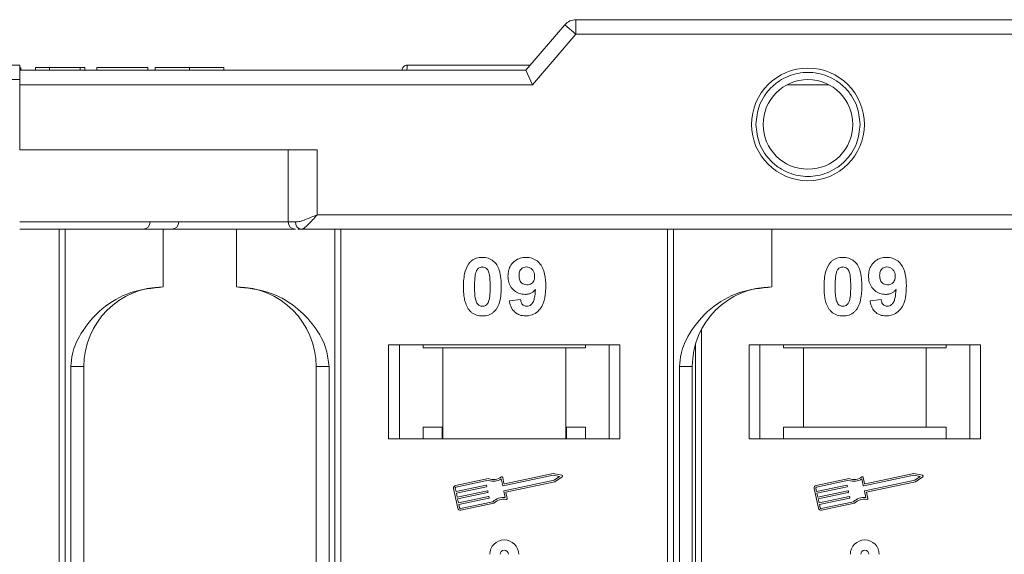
# Model space of a CAD drawing. Header units: millimetres. Extents: x 1678 to 3141, y 466 to 1499.
# Tile 23 of 81: x 2452 to 2520, y 804 to 841. Entities that reach past the tile are written whole.
import ezdxf

# ---------------------------------------------------------------- set-up
doc = ezdxf.new("R2010")
doc.units = ezdxf.units.MM

msp = doc.modelspace()

# ---------------------------------------------------------------- linework, layer by layer
at = {"color": 7, "linetype": 'Continuous', "lineweight": 15}
for p, q in [((2489.396, 840.885), (2486.695, 837.734)), ((2490.155, 840.234), (2489.396, 840.885)), ((2490.155, 840.234), (2490.155, 841.234)), ((2542.695, 841.234), (2490.155, 841.234)), ((2487.155, 836.734), (2490.155, 840.234)), ((2490.155, 840.234), (2542.695, 840.234)), ((2478.475, 838.084), (2478.475, 838.084)), ((2486.695, 837.734), (2451.695, 837.734)), ((2478.125, 837.734), (2451.695, 837.734)), ((2451.766, 837.734), (2451.766, 837.934)), ((2452.792, 837.734), (2452.792, 837.934)), ((2452.792, 837.934), (2453.753, 837.934)), ((2453.753, 837.934), (2453.753, 837.734)), ((2453.753, 837.934), (2455.868, 837.934)), ((2455.868, 837.934), (2455.868, 837.734)), ((2455.868, 837.934), (2456.189, 837.934)), ((2456.189, 837.934), (2456.189, 837.734)), ((2457.022, 837.934), (2460.548, 837.934)), ((2457.022, 837.734), (2457.022, 837.934)), ((2460.548, 837.934), (2460.548, 837.734)), ((2461.061, 837.934), (2461.061, 837.734)), ((2463.44, 837.734), (2463.44, 837.934)), ((2465.804, 837.734), (2465.804, 837.934)), ((2486.695, 837.734), (2487.155, 836.734)), ((2451.695, 837.084), (2436.267, 837.084)), ((2451.695, 836.734), (2451.695, 837.084)), ((2451.695, 832.234), (2451.695, 836.734)), ((2451.695, 836.734), (2487.155, 836.734)), ((2504.764, 836.734), (2507.626, 836.734)), ((2472.258, 832.234), (2451.695, 832.234)), ((2470.258, 832.234), (2470.258, 827.234)), ((2472.258, 827.734), (2472.258, 832.234)), ((2470.258, 827.234), (2451.695, 827.234)), ((2470.258, 827.234), (2470.768, 827.234)), ((2542.695, 827.734), (2472.258, 827.734)), ((2454.413, 826.734), (2454.413, 801.734)), ((2454.832, 801.734), (2454.832, 826.734)), ((2461.625, 822.734), (2461.625, 826.734)), ((2466.695, 826.734), (2466.695, 822.734)), ((2466.695, 826.734), (2470.753, 826.734)), ((2470.928, 826.734), (2471.14, 826.734)), ((2471.14, 826.734), (2542.695, 826.734)), ((2473.488, 826.734), (2473.488, 801.734)), ((2473.907, 801.734), (2473.907, 826.734)), ((2496.483, 826.734), (2496.483, 801.734)), ((2496.903, 801.734), (2496.903, 826.734)), ((2503.695, 822.734), (2503.695, 826.734)), ((2485.554, 821.778), (2486.324, 821.862)), ((2510.484, 821.778), (2511.253, 821.862)), ((2498.837, 801.734), (2498.837, 819.811)), ((2493.195, 818.734), (2477.195, 818.734)), ((2477.195, 818.734), (2477.195, 812.234)), ((2477.945, 812.234), (2477.945, 818.734)), ((2479.582, 818.534), (2479.582, 818.734)), ((2479.582, 818.534), (2480.945, 818.534)), ((2480.945, 818.534), (2480.945, 812.234)), ((2489.445, 818.534), (2480.945, 818.534)), ((2489.445, 812.234), (2489.445, 818.534)), ((2489.445, 818.534), (2490.809, 818.534)), ((2490.809, 818.734), (2490.809, 818.534)), ((2492.445, 818.734), (2492.445, 812.234)), ((2493.195, 812.234), (2493.195, 818.734)), ((2498.418, 818.782), (2498.418, 801.734)), ((2518.125, 818.734), (2502.125, 818.734)), ((2502.125, 818.734), (2502.125, 812.234)), ((2502.875, 812.234), (2502.875, 818.734)), ((2504.511, 818.534), (2504.511, 818.734)), ((2504.511, 818.534), (2505.875, 818.534)), ((2505.875, 818.534), (2505.875, 813.034)), ((2514.375, 818.534), (2505.875, 818.534)), ((2514.375, 813.034), (2514.375, 818.534)), ((2514.375, 818.534), (2515.738, 818.534)), ((2515.738, 818.734), (2515.738, 818.534)), ((2517.375, 818.734), (2517.375, 812.234)), ((2518.125, 812.234), (2518.125, 818.734)), ((2455.239, 817.234), (2455.239, 801.734)), ((2456.125, 817.234), (2455.239, 817.234)), ((2456.125, 801.734), (2456.125, 817.234)), ((2472.195, 817.234), (2473.081, 817.234)), ((2472.195, 817.234), (2472.195, 801.734)), ((2473.081, 801.734), (2473.081, 817.234)), ((2497.31, 817.234), (2497.31, 801.734)), ((2498.195, 817.234), (2497.31, 817.234)), ((2498.195, 801.734), (2498.195, 817.234)), ((2480.899, 813.034), (2479.582, 813.034)), ((2479.582, 813.034), (2479.582, 812.234)), ((2480.899, 812.234), (2480.899, 813.034)), ((2490.809, 813.034), (2489.492, 813.034)), ((2489.492, 813.034), (2489.492, 812.234)), ((2490.809, 812.234), (2490.809, 813.034)), ((2505.875, 813.034), (2504.511, 813.034)), ((2504.511, 813.034), (2504.511, 812.234)), ((2514.375, 813.034), (2505.875, 813.034)), ((2515.738, 813.034), (2514.375, 813.034)), ((2515.738, 812.234), (2515.738, 813.034)), ((2477.195, 812.234), (2493.195, 812.234)), ((2502.125, 812.234), (2518.125, 812.234)), ((2484.113, 809.487), (2481.835, 809.005)), ((2485.088, 809.003), (2484.994, 809.447)), ((2485.178, 809.142), (2485.091, 809.557)), ((2488.584, 809.711), (2485.123, 808.98)), ((2488.583, 809.831), (2485.213, 809.119)), ((2489.184, 809.713), (2488.583, 809.831)), ((2489.026, 809.624), (2488.584, 809.711)), ((2488.657, 809.366), (2489.026, 809.624)), ((2488.704, 809.256), (2489.206, 809.607)), ((2509.043, 809.487), (2506.764, 809.005)), ((2510.017, 809.003), (2509.923, 809.447)), ((2510.108, 809.142), (2510.02, 809.557)), ((2513.513, 809.711), (2510.052, 808.98)), ((2513.512, 809.831), (2510.143, 809.119)), ((2514.114, 809.713), (2513.512, 809.831)), ((2513.955, 809.624), (2513.513, 809.711)), ((2513.586, 809.366), (2513.955, 809.624)), ((2513.634, 809.256), (2514.136, 809.607)), ((2481.699, 808.797), (2481.99, 807.418)), ((2481.814, 808.821), (2481.862, 808.591)), ((2484.102, 809.364), (2481.859, 808.891)), ((2481.862, 808.591), (2483.945, 809.031)), ((2483.969, 808.916), (2481.887, 808.476)), ((2483.98, 809.008), (2483.992, 808.951)), ((2485.195, 808.635), (2488.657, 809.366)), ((2485.306, 808.538), (2488.704, 809.256)), ((2506.628, 808.797), (2506.92, 807.418)), ((2506.743, 808.821), (2506.792, 808.591)), ((2509.031, 809.364), (2506.789, 808.891)), ((2506.792, 808.591), (2508.874, 809.031)), ((2508.899, 808.916), (2506.816, 808.476)), ((2508.909, 809.008), (2508.921, 808.951)), ((2510.125, 808.635), (2513.586, 809.366)), ((2510.235, 808.538), (2513.634, 809.256)), ((2481.887, 808.476), (2481.947, 808.189)), ((2481.947, 808.189), (2484.03, 808.629)), ((2484.054, 808.514), (2481.972, 808.074)), ((2481.972, 808.074), (2482.032, 807.787)), ((2482.032, 807.787), (2484.115, 808.227)), ((2484.139, 808.112), (2482.057, 807.672)), ((2484.065, 808.606), (2484.077, 808.549)), ((2484.15, 808.204), (2484.162, 808.147)), ((2485.267, 808.156), (2485.173, 808.6)), ((2485.4, 808.094), (2485.306, 808.538)), ((2506.816, 808.476), (2506.877, 808.189)), ((2506.877, 808.189), (2508.959, 808.629)), ((2508.984, 808.514), (2506.901, 808.074)), ((2506.901, 808.074), (2506.962, 807.787)), ((2506.962, 807.787), (2509.044, 808.227)), ((2509.069, 808.112), (2506.986, 807.672)), ((2508.994, 808.606), (2509.006, 808.549)), ((2509.079, 808.204), (2509.091, 808.147)), ((2510.196, 808.156), (2510.102, 808.6)), ((2510.329, 808.094), (2510.235, 808.538)), ((2482.057, 807.672), (2482.105, 807.442)), ((2482.175, 807.397), (2484.417, 807.871)), ((2482.199, 807.282), (2484.477, 807.763)), ((2506.986, 807.672), (2507.035, 807.442)), ((2507.104, 807.397), (2509.347, 807.871)), ((2507.128, 807.282), (2509.407, 807.763))]:
    msp.add_line(p, q, dxfattribs=at)
for radius in [3.9, 3.1]:
    msp.add_circle((2506.195, 833.984), radius, dxfattribs=at)
for centre, radius, start, end in [((2490.155, 840.234), 1, 90, 139.39871), ((2478.475, 837.734), 0.35, 89.99809, 179.99959), ((2460.213, 827.234), 0.5, 270, 0), ((2462.196, 827.234), 0.5, 270, 0), ((2470.758, 827.234), 0.5, 180, 270), ((2471.215, 827.178), 0.451, 172.91865, 260.4798), ((2461.625, 817.234), 5.5, 90, 180), ((2466.695, 817.234), 5.5, 0, 90), ((2503.695, 817.234), 5.5, 90, 180), ((2484.467, 810.285), 0.99, 248.37041, 302.16635), ((2484.467, 810.285), 0.873, 246.11204, 307.44471), ((2485.033, 809.545), 0.0587, 11.9297, 127.44471), ((2489.173, 809.656), 0.0587, 304.95116, 78.90824), ((2509.396, 810.285), 0.99, 248.37041, 302.16635), ((2509.396, 810.285), 0.873, 246.11204, 307.44471), ((2509.963, 809.545), 0.0587, 11.9297, 127.44471), ((2514.102, 809.656), 0.0587, 304.95116, 78.90824), ((2481.871, 808.833), 0.176, 101.9297, 191.9297), ((2481.871, 808.833), 0.0587, 101.9297, 191.9297), ((2483.951, 809.002), 0.0294, 11.9297, 101.9297), ((2483.963, 808.945), 0.0294, 281.9297, 11.9297), ((2485.116, 809.009), 0.0294, 191.9297, 281.9297), ((2485.207, 809.148), 0.0294, 191.9297, 281.9297), ((2506.801, 808.833), 0.176, 101.9297, 191.9297), ((2506.801, 808.833), 0.0587, 101.9297, 191.9297), ((2508.88, 809.002), 0.0294, 11.9297, 101.9297), ((2508.893, 808.945), 0.0294, 281.9297, 11.9297), ((2510.046, 809.009), 0.0294, 191.9297, 281.9297), ((2510.137, 809.148), 0.0294, 191.9297, 281.9297), ((2484.036, 808.6), 0.0294, 11.9297, 101.9297), ((2484.048, 808.543), 0.0294, 281.9297, 11.9297), ((2484.121, 808.198), 0.0294, 11.9297, 101.9297), ((2484.133, 808.141), 0.0294, 281.9297, 11.9297), ((2485.123, 807.176), 0.99, 81.69305, 135.48899), ((2485.123, 807.176), 0.873, 76.41469, 137.74736), ((2485.201, 808.606), 0.0294, 101.9297, 191.9297), ((2485.342, 808.082), 0.0587, 256.41469, 11.9297), ((2508.965, 808.6), 0.0294, 11.9297, 101.9297), ((2508.978, 808.543), 0.0294, 281.9297, 11.9297), ((2509.05, 808.198), 0.0294, 11.9297, 101.9297), ((2509.063, 808.141), 0.0294, 281.9297, 11.9297), ((2510.053, 807.176), 0.99, 81.69305, 135.48899), ((2510.053, 807.176), 0.873, 76.41469, 137.74736), ((2510.131, 808.606), 0.0294, 101.9297, 191.9297), ((2510.272, 808.082), 0.0587, 256.41469, 11.9297), ((2482.163, 807.454), 0.176, 191.9297, 281.9297), ((2482.163, 807.454), 0.0587, 191.9297, 281.9297), ((2507.092, 807.454), 0.176, 191.9297, 281.9297), ((2507.092, 807.454), 0.0587, 191.9297, 281.9297), ((2485.195, 804.234), 1, 0, 180), ((2510.125, 804.234), 1, 0, 180), ((2485.195, 804.234), 0.285, 0, 180), ((2510.125, 804.234), 0.285, 0, 180)]:
    msp.add_arc(centre, radius, start, end, dxfattribs=at)
for points, knots in [([(2451.695, 838.084), (2450.374, 838.084), (2447.691, 838.084), (2443.669, 838.084), (2439.99, 838.084), (2436.72, 838.084), (2433.861, 838.084), (2431.167, 838.084), (2427.846, 838.084), (2425.02, 838.084), (2422.789, 838.084), (2421.298, 838.084), (2420.117, 838.084), (2419.337, 838.084), (2419.242, 838.084), (2419.195, 838.084)], [0, 0, 0, 0, 0.077646, 0.157699, 0.239994, 0.304338, 0.368672, 0.434385, 0.500088, 0.631328, 0.695673, 0.760006, 0.84231, 0.922361, 1, 1, 1, 1]), ([(2451.695, 837.084), (2451.695, 837.196), (2451.695, 837.421), (2451.695, 837.721), (2451.695, 837.947), (2451.695, 838.067), (2451.695, 838.079), (2451.695, 838.084)], [0, 0, 0, 0, 0.214694, 0.429388, 0.644082, 0.858775, 1, 1, 1, 1]), ([(2478.475, 838.084), (2478.475, 838.077), (2478.476, 838.064), (2478.475, 837.959), (2478.474, 837.847), (2478.468, 837.752), (2478.467, 837.734)], [0, 0, 0, 0, 0.316913, 0.576202, 0.920428, 1, 1, 1, 1]), ([(2486.995, 838.084), (2486.792, 838.084), (2485.308, 838.084), (2482.445, 838.084), (2479.785, 838.084), (2478.475, 838.084)], [0, 0, 0, 0, 0.074565, 0.54425, 1, 1, 1, 1]), ([(2463.44, 837.934), (2463.306, 837.934), (2462.902, 837.934), (2462.242, 837.934), (2461.621, 837.934), (2461.195, 837.934), (2461.07, 837.934), (2461.062, 837.934), (2461.061, 837.934)], [0, 0, 0, 0, 0.102171, 0.30922, 0.51365, 0.692275, 0.932413, 1, 1, 1, 1]), ([(2465.804, 837.934), (2465.801, 837.934), (2465.79, 837.934), (2465.649, 837.934), (2465.257, 837.934), (2464.683, 837.934), (2464.043, 837.934), (2463.622, 837.934), (2463.44, 837.934)], [0, 0, 0, 0, 0.101888, 0.307343, 0.492963, 0.678647, 0.860791, 1, 1, 1, 1]), ([(2502.595, 833.984), (2502.644, 834.437), (2502.718, 835.135), (2503.167, 835.975), (2503.632, 836.547), (2504.205, 837.015), (2505.044, 837.449), (2506.195, 837.671), (2507.347, 837.449), (2508.186, 837.015), (2508.759, 836.547), (2509.224, 835.975), (2509.672, 835.136), (2509.747, 834.437), (2509.795, 833.984)], [0, 0, 0, 0, 0.119721, 0.184837, 0.25, 0.315115, 0.380279, 0.5, 0.619721, 0.684837, 0.75, 0.815115, 0.880279, 1, 1, 1, 1]), ([(2509.795, 833.984), (2509.747, 833.531), (2509.672, 832.832), (2509.224, 831.993), (2508.759, 831.421), (2508.186, 830.953), (2507.347, 830.519), (2506.195, 830.297), (2505.044, 830.519), (2504.205, 830.953), (2503.632, 831.421), (2503.167, 831.993), (2502.718, 832.832), (2502.644, 833.531), (2502.595, 833.984)], [0, 0, 0, 0, 0.119721, 0.184837, 0.25, 0.315115, 0.380279, 0.5, 0.619721, 0.684837, 0.75, 0.815115, 0.880279, 1, 1, 1, 1]), ([(2472.258, 827.734), (2471.989, 827.618), (2471.571, 827.437), (2471.072, 827.265), (2470.862, 827.244), (2470.768, 827.234)], [0, 0, 0, 0, 0.498413, 0.772937, 1, 1, 1, 1]), ([(2472.258, 827.734), (2472.152, 827.611), (2471.941, 827.366), (2471.631, 827.037), (2471.352, 826.786), (2471.208, 826.751), (2471.14, 826.734)], [0, 0, 0, 0, 0.251519, 0.501784, 0.765632, 1, 1, 1, 1]), ([(2451.695, 826.734), (2453.037, 826.734), (2455.761, 826.734), (2459.844, 826.734), (2463.584, 826.734), (2466.892, 826.734), (2469.142, 826.734), (2470.305, 826.734), (2470.578, 826.734)], [0, 0, 0, 0, 0.199904, 0.406008, 0.617917, 0.783559, 0.949228, 1, 1, 1, 1]), ([(2482.375, 822.761), (2482.377, 822.895), (2482.382, 823.198), (2482.454, 823.727), (2482.595, 824.149), (2482.753, 824.356), (2482.771, 824.379)], [0, 0, 0, 0, 0.2367308, 0.5375555, 0.9496679, 1, 1, 1, 1]), ([(2482.771, 824.379), (2482.815, 824.429), (2482.905, 824.531), (2483.074, 824.647), (2483.263, 824.73), (2483.432, 824.768), (2483.573, 824.783), (2483.646, 824.784), (2483.683, 824.785)], [0, 0, 0, 0, 0.193776, 0.3936, 0.587864, 0.788908, 0.894169, 1, 1, 1, 1]), ([(2483.683, 824.785), (2483.818, 824.775), (2484.09, 824.755), (2484.442, 824.556), (2484.713, 824.263), (2484.965, 823.662), (2484.98, 823.139), (2484.99, 822.753)], [0, 0, 0, 0, 0.147566, 0.296688, 0.431278, 0.580404, 1, 1, 1, 1]), ([(2485.452, 823.481), (2485.459, 823.615), (2485.475, 823.885), (2485.642, 824.265), (2485.922, 824.561), (2486.293, 824.755), (2486.567, 824.775), (2486.71, 824.785)], [0, 0, 0, 0, 0.197927, 0.397728, 0.597413, 0.790584, 1, 1, 1, 1]), ([(2486.71, 824.785), (2486.845, 824.775), (2487.117, 824.753), (2487.477, 824.551), (2487.769, 824.246), (2488.008, 823.711), (2488.063, 823.202), (2488.067, 822.847), (2488.067, 822.788)], [0, 0, 0, 0, 0.148288, 0.297745, 0.443713, 0.607791, 0.934708, 1, 1, 1, 1]), ([(2507.304, 822.761), (2507.307, 822.895), (2507.312, 823.198), (2507.384, 823.727), (2507.524, 824.149), (2507.683, 824.356), (2507.7, 824.379)], [0, 0, 0, 0, 0.236731, 0.537555, 0.949668, 1, 1, 1, 1]), ([(2507.7, 824.379), (2507.745, 824.429), (2507.835, 824.531), (2508.004, 824.647), (2508.192, 824.73), (2508.361, 824.768), (2508.503, 824.783), (2508.576, 824.784), (2508.612, 824.785)], [0, 0, 0, 0, 0.193776, 0.3936, 0.587864, 0.788908, 0.894169, 1, 1, 1, 1]), ([(2508.612, 824.785), (2508.747, 824.775), (2509.019, 824.755), (2509.372, 824.556), (2509.643, 824.263), (2509.895, 823.662), (2509.909, 823.139), (2509.92, 822.753)], [0, 0, 0, 0, 0.147566, 0.296688, 0.431278, 0.580404, 1, 1, 1, 1]), ([(2510.381, 823.481), (2510.389, 823.615), (2510.404, 823.885), (2510.572, 824.265), (2510.851, 824.561), (2511.222, 824.755), (2511.497, 824.775), (2511.639, 824.785)], [0, 0, 0, 0, 0.197927, 0.397728, 0.597413, 0.790584, 1, 1, 1, 1]), ([(2511.639, 824.785), (2511.775, 824.775), (2512.046, 824.753), (2512.407, 824.551), (2512.698, 824.246), (2512.938, 823.711), (2512.992, 823.202), (2512.996, 822.847), (2512.997, 822.788)], [0, 0, 0, 0, 0.148288, 0.297745, 0.443713, 0.607791, 0.934708, 1, 1, 1, 1]), ([(2483.144, 822.761), (2483.145, 822.828), (2483.146, 822.961), (2483.151, 823.142), (2483.161, 823.303), (2483.176, 823.445), (2483.194, 823.587), (2483.218, 823.679), (2483.23, 823.726)], [0, 0, 0, 0, 0.2059417, 0.4119594, 0.558149, 0.7045024, 0.8518015, 1, 1, 1, 1]), ([(2483.23, 823.726), (2483.253, 823.795), (2483.291, 823.907), (2483.4, 824.033), (2483.523, 824.099), (2483.622, 824.116), (2483.676, 824.118), (2483.683, 824.119)], [0, 0, 0, 0, 0.334804, 0.542561, 0.750382, 0.970721, 1, 1, 1, 1]), ([(2483.683, 824.119), (2483.739, 824.113), (2483.842, 824.103), (2483.973, 824.027), (2484.086, 823.879), (2484.182, 823.604), (2484.216, 823.212), (2484.219, 822.912), (2484.221, 822.761)], [0, 0, 0, 0, 0.104614, 0.188814, 0.273512, 0.444127, 0.719481, 1, 1, 1, 1]), ([(2486.221, 823.52), (2486.225, 823.607), (2486.232, 823.745), (2486.306, 823.924), (2486.415, 824.031), (2486.558, 824.105), (2486.665, 824.114), (2486.725, 824.119)], [0, 0, 0, 0, 0.29132, 0.465539, 0.641632, 0.798664, 1, 1, 1, 1]), ([(2486.725, 824.119), (2486.793, 824.111), (2486.93, 824.097), (2487.104, 823.98), (2487.232, 823.822), (2487.29, 823.639), (2487.295, 823.519), (2487.298, 823.463)], [0, 0, 0, 0, 0.207955, 0.420406, 0.62732, 0.827707, 1, 1, 1, 1]), ([(2508.074, 822.761), (2508.074, 822.828), (2508.075, 822.961), (2508.081, 823.142), (2508.091, 823.303), (2508.105, 823.445), (2508.124, 823.587), (2508.147, 823.679), (2508.159, 823.726)], [0, 0, 0, 0, 0.205942, 0.411959, 0.558149, 0.704502, 0.851801, 1, 1, 1, 1]), ([(2508.159, 823.726), (2508.183, 823.795), (2508.221, 823.907), (2508.329, 824.033), (2508.453, 824.099), (2508.552, 824.116), (2508.606, 824.118), (2508.612, 824.119)], [0, 0, 0, 0, 0.334804, 0.542561, 0.750382, 0.970721, 1, 1, 1, 1]), ([(2508.612, 824.119), (2508.669, 824.113), (2508.771, 824.103), (2508.903, 824.027), (2509.016, 823.879), (2509.112, 823.604), (2509.146, 823.212), (2509.149, 822.912), (2509.15, 822.761)], [0, 0, 0, 0, 0.104614, 0.188814, 0.273512, 0.444127, 0.719481, 1, 1, 1, 1]), ([(2511.15, 823.52), (2511.155, 823.607), (2511.161, 823.745), (2511.236, 823.924), (2511.345, 824.031), (2511.488, 824.105), (2511.595, 824.114), (2511.654, 824.119)], [0, 0, 0, 0, 0.29132, 0.465539, 0.641632, 0.798664, 1, 1, 1, 1]), ([(2511.654, 824.119), (2511.722, 824.111), (2511.859, 824.097), (2512.033, 823.98), (2512.162, 823.822), (2512.219, 823.639), (2512.225, 823.519), (2512.227, 823.463)], [0, 0, 0, 0, 0.207955, 0.420406, 0.62732, 0.827707, 1, 1, 1, 1]), ([(2486.634, 822.221), (2486.498, 822.233), (2486.226, 822.258), (2485.875, 822.475), (2485.608, 822.78), (2485.469, 823.135), (2485.457, 823.376), (2485.452, 823.481)], [0, 0, 0, 0, 0.210189, 0.421773, 0.623603, 0.837034, 1, 1, 1, 1]), ([(2486.763, 822.888), (2486.696, 822.894), (2486.57, 822.905), (2486.407, 822.998), (2486.295, 823.13), (2486.23, 823.31), (2486.224, 823.442), (2486.221, 823.52)], [0, 0, 0, 0, 0.213937, 0.398075, 0.583091, 0.751666, 1, 1, 1, 1]), ([(2487.298, 823.463), (2487.293, 823.384), (2487.286, 823.251), (2487.199, 823.082), (2487.079, 822.972), (2486.929, 822.899), (2486.819, 822.891), (2486.763, 822.888)], [0, 0, 0, 0, 0.2673945, 0.4472142, 0.6271221, 0.8130653, 1, 1, 1, 1]), ([(2511.563, 822.221), (2511.428, 822.233), (2511.155, 822.258), (2510.804, 822.475), (2510.537, 822.78), (2510.399, 823.135), (2510.387, 823.376), (2510.381, 823.481)], [0, 0, 0, 0, 0.210189, 0.421773, 0.623603, 0.837034, 1, 1, 1, 1]), ([(2511.693, 822.888), (2511.625, 822.894), (2511.5, 822.905), (2511.336, 822.998), (2511.225, 823.13), (2511.16, 823.31), (2511.154, 823.442), (2511.15, 823.52)], [0, 0, 0, 0, 0.213937, 0.398075, 0.583091, 0.751666, 1, 1, 1, 1]), ([(2512.227, 823.463), (2512.223, 823.384), (2512.215, 823.251), (2512.129, 823.082), (2512.008, 822.972), (2511.859, 822.899), (2511.748, 822.891), (2511.693, 822.888)], [0, 0, 0, 0, 0.2673945, 0.4472142, 0.6271221, 0.8130653, 1, 1, 1, 1]), ([(2461.625, 822.734), (2460.865, 822.658), (2459.345, 822.505), (2457.323, 821.315), (2455.991, 819.764), (2455.331, 818.32), (2455.264, 817.528), (2455.239, 817.234)], [0, 0, 0, 0, 0.249096, 0.498243, 0.745205, 0.90541, 1, 1, 1, 1]), ([(2473.081, 817.234), (2473.037, 817.625), (2472.926, 818.623), (2472.102, 820.077), (2470.733, 821.49), (2468.867, 822.527), (2467.417, 822.665), (2466.695, 822.734)], [0, 0, 0, 0, 0.125713, 0.321276, 0.524466, 0.763484, 1, 1, 1, 1]), ([(2482.767, 821.145), (2482.728, 821.199), (2482.649, 821.309), (2482.541, 821.546), (2482.45, 821.853), (2482.401, 822.19), (2482.378, 822.494), (2482.376, 822.672), (2482.375, 822.761)], [0, 0, 0, 0, 0.118441, 0.239346, 0.459593, 0.684925, 0.84224, 1, 1, 1, 1]), ([(2483.683, 821.401), (2483.614, 821.409), (2483.504, 821.422), (2483.376, 821.51), (2483.271, 821.663), (2483.179, 821.937), (2483.15, 822.327), (2483.146, 822.616), (2483.144, 822.761)], [0, 0, 0, 0, 0.12537, 0.20229, 0.279179, 0.464758, 0.730582, 1, 1, 1, 1]), ([(2484.221, 822.761), (2484.221, 822.694), (2484.22, 822.561), (2484.214, 822.38), (2484.204, 822.219), (2484.19, 822.076), (2484.171, 821.933), (2484.147, 821.84), (2484.135, 821.793)], [0, 0, 0, 0, 0.20527, 0.410616, 0.55715, 0.703844, 0.851471, 1, 1, 1, 1]), ([(2484.99, 822.753), (2484.988, 822.62), (2484.983, 822.316), (2484.912, 821.798), (2484.774, 821.378), (2484.617, 821.17), (2484.594, 821.14)], [0, 0, 0, 0, 0.237281, 0.538591, 0.932677, 1, 1, 1, 1]), ([(2487.356, 822.556), (2487.31, 822.507), (2487.216, 822.408), (2487.069, 822.32), (2486.943, 822.268), (2486.844, 822.24), (2486.74, 822.225), (2486.669, 822.222), (2486.634, 822.221)], [0, 0, 0, 0, 0.243491, 0.496266, 0.61821, 0.741704, 0.870158, 1, 1, 1, 1]), ([(2488.067, 822.788), (2488.064, 822.654), (2488.056, 822.253), (2487.965, 821.697), (2487.687, 821.189), (2487.34, 820.886), (2486.97, 820.748), (2486.737, 820.738), (2486.652, 820.734)], [0, 0, 0, 0, 0.142337, 0.429127, 0.589943, 0.751205, 0.909895, 1, 1, 1, 1]), ([(2486.751, 821.401), (2486.805, 821.406), (2486.913, 821.417), (2487.065, 821.516), (2487.206, 821.686), (2487.315, 822.048), (2487.34, 822.349), (2487.356, 822.556)], [0, 0, 0, 0, 0.112015, 0.224355, 0.367768, 0.565827, 1, 1, 1, 1]), ([(2503.695, 822.734), (2502.935, 822.658), (2501.415, 822.505), (2499.393, 821.315), (2498.062, 819.764), (2497.401, 818.32), (2497.335, 817.528), (2497.31, 817.234)], [0, 0, 0, 0, 0.249096, 0.498243, 0.745205, 0.90541, 1, 1, 1, 1]), ([(2507.697, 821.145), (2507.658, 821.199), (2507.578, 821.309), (2507.47, 821.546), (2507.38, 821.853), (2507.33, 822.19), (2507.308, 822.494), (2507.305, 822.672), (2507.304, 822.761)], [0, 0, 0, 0, 0.1184406, 0.2393457, 0.4595932, 0.6849248, 0.8422399, 1, 1, 1, 1]), ([(2508.612, 821.401), (2508.544, 821.409), (2508.433, 821.422), (2508.305, 821.51), (2508.201, 821.663), (2508.108, 821.937), (2508.08, 822.327), (2508.076, 822.616), (2508.074, 822.761)], [0, 0, 0, 0, 0.12537, 0.20229, 0.279179, 0.464758, 0.730582, 1, 1, 1, 1]), ([(2509.15, 822.761), (2509.15, 822.694), (2509.149, 822.561), (2509.143, 822.38), (2509.133, 822.219), (2509.119, 822.076), (2509.101, 821.933), (2509.077, 821.84), (2509.065, 821.793)], [0, 0, 0, 0, 0.20527, 0.410616, 0.55715, 0.703844, 0.851471, 1, 1, 1, 1]), ([(2509.92, 822.753), (2509.917, 822.62), (2509.912, 822.316), (2509.842, 821.798), (2509.703, 821.378), (2509.547, 821.17), (2509.524, 821.14)], [0, 0, 0, 0, 0.237281, 0.538591, 0.932677, 1, 1, 1, 1]), ([(2512.286, 822.556), (2512.24, 822.507), (2512.146, 822.408), (2511.999, 822.32), (2511.872, 822.268), (2511.773, 822.24), (2511.67, 822.225), (2511.599, 822.222), (2511.563, 822.221)], [0, 0, 0, 0, 0.243491, 0.496266, 0.61821, 0.741704, 0.870158, 1, 1, 1, 1]), ([(2512.997, 822.788), (2512.994, 822.654), (2512.985, 822.253), (2512.894, 821.697), (2512.616, 821.189), (2512.269, 820.886), (2511.899, 820.748), (2511.666, 820.738), (2511.582, 820.734)], [0, 0, 0, 0, 0.142337, 0.429127, 0.589943, 0.751205, 0.909895, 1, 1, 1, 1]), ([(2511.68, 821.401), (2511.734, 821.406), (2511.842, 821.417), (2511.994, 821.516), (2512.135, 821.686), (2512.245, 822.048), (2512.269, 822.349), (2512.286, 822.556)], [0, 0, 0, 0, 0.112015, 0.224355, 0.367768, 0.565827, 1, 1, 1, 1]), ([(2484.135, 821.793), (2484.112, 821.724), (2484.074, 821.613), (2483.966, 821.487), (2483.845, 821.421), (2483.746, 821.403), (2483.691, 821.401), (2483.683, 821.401)], [0, 0, 0, 0, 0.333678, 0.540413, 0.747264, 0.961209, 1, 1, 1, 1]), ([(2486.652, 820.734), (2486.516, 820.745), (2486.271, 820.765), (2485.957, 820.947), (2485.714, 821.227), (2485.6, 821.525), (2485.564, 821.724), (2485.554, 821.778)], [0, 0, 0, 0, 0.2427882, 0.4388655, 0.6348012, 0.9009361, 1, 1, 1, 1]), ([(2486.324, 821.862), (2486.337, 821.782), (2486.358, 821.659), (2486.448, 821.515), (2486.552, 821.438), (2486.659, 821.405), (2486.726, 821.402), (2486.751, 821.401)], [0, 0, 0, 0, 0.3447142, 0.5290593, 0.7142089, 0.8921959, 1, 1, 1, 1]), ([(2509.065, 821.793), (2509.041, 821.724), (2509.003, 821.613), (2508.896, 821.487), (2508.774, 821.421), (2508.675, 821.403), (2508.62, 821.401), (2508.612, 821.401)], [0, 0, 0, 0, 0.333678, 0.540413, 0.747264, 0.961209, 1, 1, 1, 1]), ([(2511.582, 820.734), (2511.446, 820.745), (2511.2, 820.765), (2510.886, 820.947), (2510.644, 821.227), (2510.529, 821.525), (2510.494, 821.724), (2510.484, 821.778)], [0, 0, 0, 0, 0.2427882, 0.4388655, 0.6348012, 0.9009361, 1, 1, 1, 1]), ([(2511.253, 821.862), (2511.266, 821.782), (2511.287, 821.659), (2511.377, 821.515), (2511.482, 821.438), (2511.588, 821.405), (2511.655, 821.402), (2511.68, 821.401)], [0, 0, 0, 0, 0.3447142, 0.5290593, 0.7142089, 0.8921959, 1, 1, 1, 1]), ([(2483.683, 820.734), (2483.616, 820.736), (2483.481, 820.741), (2483.283, 820.784), (2483.093, 820.862), (2482.948, 820.961), (2482.841, 821.059), (2482.792, 821.116), (2482.767, 821.145)], [0, 0, 0, 0, 0.192635, 0.388697, 0.582015, 0.783044, 0.890959, 1, 1, 1, 1]), ([(2484.594, 821.14), (2484.55, 821.09), (2484.46, 820.988), (2484.291, 820.872), (2484.102, 820.789), (2483.933, 820.751), (2483.792, 820.736), (2483.719, 820.735), (2483.683, 820.734)], [0, 0, 0, 0, 0.193769, 0.393564, 0.587886, 0.789131, 0.894283, 1, 1, 1, 1]), ([(2508.612, 820.734), (2508.545, 820.736), (2508.41, 820.741), (2508.212, 820.784), (2508.022, 820.862), (2507.877, 820.961), (2507.77, 821.059), (2507.721, 821.116), (2507.697, 821.145)], [0, 0, 0, 0, 0.192635, 0.388697, 0.582015, 0.783044, 0.890959, 1, 1, 1, 1]), ([(2509.524, 821.14), (2509.48, 821.09), (2509.389, 820.988), (2509.221, 820.872), (2509.032, 820.789), (2508.862, 820.751), (2508.721, 820.736), (2508.648, 820.735), (2508.612, 820.734)], [0, 0, 0, 0, 0.193769, 0.393564, 0.587886, 0.789131, 0.894283, 1, 1, 1, 1])]:
    msp.add_open_spline(points, degree=3, knots=knots, dxfattribs=at)

doc.saveas('drawing.dxf')
